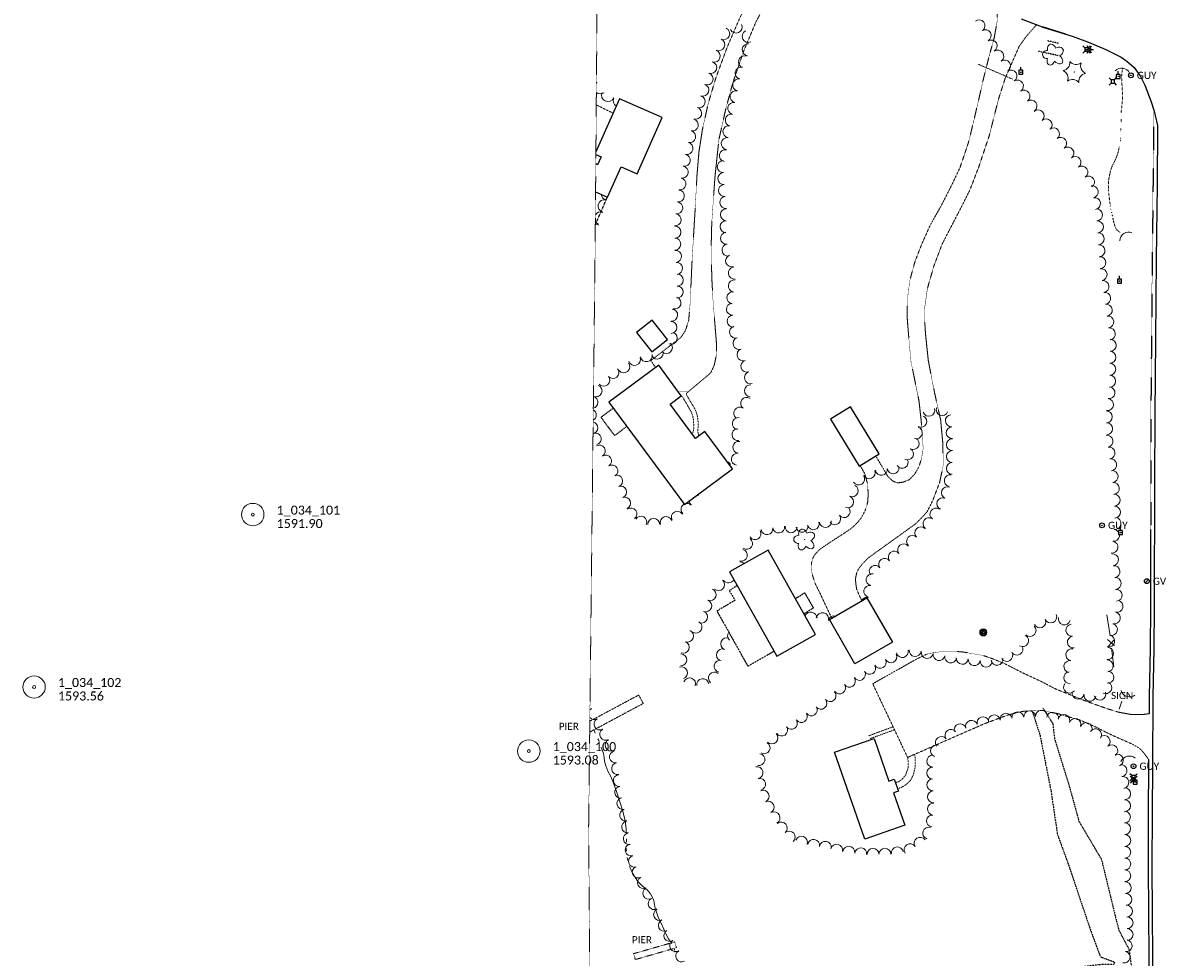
# Model space of a CAD drawing. Extents: x 386237 to 390135, y 96958 to 113752.
# Tile 70 of 116: x 387811 to 388576, y 103892 to 104518. Entities that reach past the tile are written whole.
import ezdxf
from ezdxf.enums import TextEntityAlignment as Align
from ezdxf.lldxf.tags import DXFTag

# ---------------------------------------------------------------- set-up
doc = ezdxf.new("R2010")
doc.units = 0
doc.header["$MEASUREMENT"] = 0
for name, pattern in [('Wisdot1', [0.0625, 0.03125, -0.03125]), ('Wisdot3', [0.1875, 0.125, -0.0625]), ('Wisdot5', [0.1, 0.05, -0.05]), ('Wisdot6', [0.375, 0.125, -0.0625, 0.03125, -0.0625, 0.03125, -0.0625])]:
    doc.linetypes.add(name, pattern=pattern)
for name, color, linetype, lineweight in [('E_BLD', 231, 'Continuous', 25), ('E_DRN', 41, 'Continuous', 18), ('E_DRN_Pipe', 171, 'Wisdot5', 18), ('E_DTM_SlopeBottom', 81, 'Wisdot1', 25), ('E_DTM_SlopeTop', 81, 'Wisdot1', 25), ('E_DWY', 51, 'Wisdot3', 18), ('E_LAND_Vegetation', 81, 'Continuous', 18), ('E_LTG', 21, 'Continuous', 25), ('E_MAP_Limits', 81, 'Wisdot3', 18), ('E_MAP_PassPoints', 41, 'Continuous', 18), ('E_MISCPROP', 31, 'Continuous', 18), ('E_MISCPROP_HvyDash', 231, 'Wisdot3', 25), ('E_MISCPROP_Railing', 31, 'Continuous', 18), ('E_PATH_Sidewalk', 51, 'Wisdot5', 18), ('E_RDWY', 21, 'Continuous', 25), ('E_RDWY_AsphConc', 201, 'Continuous', 25), ('E_RDWY_Gravel', 21, 'Wisdot3', 25), ('E_SGN', 21, 'Continuous', 18), ('E_STRUCT_Pier', 252, 'Wisdot3', 25), ('E_UTL_AG_Bold', 31, 'Continuous', 25), ('E_UTL_EGuyWire', 201, 'Continuous', 25), ('E_UTL_EPowerPole', 231, 'Eelec', 25), ('E_UTL_G', 51, 'Continuous', 25), ('E_WTR', 131, 'Wisdot6', 18), ('E_WTR_Dock_Pier', 131, 'Wisdot3', 18), ('E_WTR_Elevations', 131, 'Continuous', 18)]:
    doc.layers.add(name, color=color, linetype=linetype, lineweight=lineweight)
doc.styles.add('CalibriLight', font='calibril.ttf')
tags = doc.linetypes.add('Eelec', pattern='A,0.275,-0.05,["E",CalibriLight,S=0.07,R=0,X=-0.025,Y=-0.035],-0.05,0.875', length=1.25).pattern_tags.tags
tags[6] = DXFTag(74, 10)

# ---------------------------------------------------------------- blocks, each defined once
blk = doc.blocks.new('PP')
at = {"layer": 'E_MAP_PassPoints', "lineweight": 0}
for radius in [7.5, 0.96]:
    blk.add_circle((0, 0), radius, dxfattribs=at)
blk = doc.blocks.new('CULV')
at = {"color": 0, "linetype": 'ByBlock', "lineweight": -2, "transparency": 16777216}
blk.add_arc((0, 12.3), 12.3, 216.8699, 323.1301, dxfattribs=at)
blk = doc.blocks.new('GUY')
at = {"color": 0, "linetype": 'ByBlock', "lineweight": -2, "transparency": 16777216}
for radius in [4, 0.5]:
    blk.add_circle((0, 0), radius, dxfattribs=at)
at = {"color": 0, "linetype": 'ByBlock', "lineweight": -2, "transparency": 16777216, "style": 'CalibriLight'}
blk.add_text('GUY', height=12, dxfattribs=at).set_placement((10, 0), align=Align.MIDDLE_LEFT)
blk = doc.blocks.new('GV')
at = {"color": 0, "linetype": 'ByBlock', "lineweight": -2, "transparency": 16777216}
blk.add_line((-2.8, -2.8), (2.8, 2.8), dxfattribs=at)
blk.add_circle((0, 0), 4, dxfattribs=at)
at = {"color": 0, "linetype": 'ByBlock', "lineweight": -2, "transparency": 16777216, "style": 'CalibriLight'}
blk.add_text('GV', height=12, dxfattribs=at).set_placement((10, 0), align=Align.MIDDLE_LEFT)
blk = doc.blocks.new('LPOL')
at = {"color": 0, "linetype": 'ByBlock', "lineweight": -2, "transparency": 16777216}
for p, q in [((-4, 0), (-1.5, 0)), ((-0.8, 1.3), (-2, 3.5)), ((0.8, 1.3), (2, 3.5)), ((1.5, 0), (4, 0)), ((-2, -3.5), (-0.8, -1.3)), ((2, -3.5), (0.8, -1.3))]:
    blk.add_line(p, q, dxfattribs=at)
for radius in [1.5, 1.5, 1.5, 0.125]:
    blk.add_circle((0, 0), radius, dxfattribs=at)
blk = doc.blocks.new('PED')
at = {"color": 0, "linetype": 'ByBlock', "lineweight": -2, "transparency": 16777216}
for p, q in [((-2.5, 2.5), (-5.3, 5.3)), ((2.5, 2.5), (5.3, 5.3)), ((-2.5, -2.5), (-5.3, -5.3)), ((2.5, -2.5), (5.3, -5.3))]:
    blk.add_line(p, q, dxfattribs=at)
at = {"color": 0, "linetype": 'ByBlock', "lineweight": -2, "transparency": 16777216, "flags": 128}
blk.add_lwpolyline([(-2.5, -2.5), (2.5, -2.5), (2.5, 2.5), (-2.5, 2.5)], close=True, dxfattribs=at)
blk = doc.blocks.new('PIER')
at = {"color": 0, "linetype": 'ByBlock', "lineweight": -2, "transparency": 16777216, "style": 'CalibriLight'}
blk.add_text('PIER', height=10.8, dxfattribs=at).set_placement((-16.8, -5.4))
blk = doc.blocks.new('CTRE')
at = {"color": 0, "linetype": 'ByBlock', "lineweight": -2, "transparency": 16777216}
blk.add_circle((0, 0), 0.223, dxfattribs=at)
for centre, start, end in [((-12, 9), 280.2067, 5.9716), ((-13.8, -5.9), 340.2113, 65.9762), ((1.8, 14.9), 220.2113, 305.9762), ((13.8, 5.9), 160.2113, 245.9762), ((-1.8, -14.9), 40.2113, 125.9762)]:
    blk.add_arc(centre, 7.87, start, end, dxfattribs=at)
at = {"color": 0, "linetype": 'ByBlock', "lineweight": -2, "transparency": 16777216, "extrusion": (0, 0, -1)}
blk.add_arc((-12, -9), 7.87, 354.0728, 79.7489, dxfattribs=at)
blk = doc.blocks.new('POLE')
at = {"color": 0, "linetype": 'ByBlock', "lineweight": -2, "transparency": 16777216}
for radius in [4.46, 3.35, 2.23, 1.12]:
    blk.add_circle((0, 0), radius, dxfattribs=at)
blk = doc.blocks.new('PPOL')
at = {"color": 0, "linetype": 'ByBlock', "lineweight": -2, "transparency": 16777216}
blk.add_line((-0.1, 4.5), (-0.1, 11.6), dxfattribs=at)
at = {"color": 0, "linetype": 'ByBlock', "lineweight": -2, "transparency": 16777216, "flags": 128}
blk.add_lwpolyline([(-4.6, -4.5), (4.4, -4.5), (4.4, 4.5), (-4.6, 4.5)], close=True, dxfattribs=at)
at = {"color": 0, "linetype": 'ByBlock', "lineweight": -2, "transparency": 16777216}
blk.add_circle((0, 0), 0.582, dxfattribs=at)
blk = doc.blocks.new('DTRE')
at = {"color": 0, "linetype": 'ByBlock', "lineweight": -2, "transparency": 16777216}
blk.add_circle((-0.2, 0), 0.183, dxfattribs=at)
for centre, major_axis, ratio in [((-5.9, 0.2), (4.93, -0.12), 0.832022), ((-1.9, 5.3), (1.36, -4.98), 0.782863), ((4.1, 2.7), (-5.27, -2.93), 0.691916), ((-2.5, -5.2), (1.8, 4.86), 0.716896), ((3.5, -3.7), (-5.01, 4.58), 0.560249)]:
    blk.add_ellipse(centre, major_axis=major_axis, ratio=ratio, start_param=1.570796, end_param=4.712389, dxfattribs=at)
blk = doc.blocks.new('SIGN')
at = {"color": 0, "linetype": 'ByBlock', "lineweight": -2, "transparency": 16777216, "style": 'CalibriLight'}
blk.add_text('SIGN', height=12, dxfattribs=at).set_placement((0, 0), align=Align.MIDDLE_CENTER)

msp = doc.modelspace()

# ---------------------------------------------------------------- linework, layer by layer
at = {"layer": 'E_BLD', "ltscale": 5}
for p, q in [((388210.28, 104467.09), (388194.41, 104431.45)), ((388238.83, 104454.38), (388210.28, 104467.09)), ((388222.04, 104416.7), (388238.83, 104454.38)), ((388194.4, 104429.69), (388197.83, 104428.16)), ((388197.83, 104428.16), (388195.47, 104422.86)), ((388195.47, 104422.86), (388194.35, 104423.36)), ((388202.21, 104401.2), (388211.26, 104421.5)), ((388211.26, 104421.5), (388222.04, 104416.7)), ((388194.2, 104404.77), (388202.21, 104401.2)), ((388232.09, 104318.89), (388221.58, 104310.59)), ((388242.36, 104305.88), (388232.09, 104318.89)), ((388221.58, 104310.59), (388231.84, 104297.58)), ((388231.84, 104297.58), (388242.36, 104305.88)), ((388236.44, 104288.64), (388203.02, 104263.92)), ((388251.59, 104268.16), (388236.44, 104288.64)), ((388244.06, 104262.59), (388251.59, 104268.16)), ((388203.02, 104263.92), (388253.7, 104195.42)), ((388261.09, 104239.57), (388244.06, 104262.59)), ((388364.95, 104260.78), (388351.47, 104252.57)), ((388384.15, 104229.24), (388364.95, 104260.78)), ((388351.47, 104252.57), (388370.67, 104221.03)), ((388267.44, 104244.28), (388261.09, 104239.57)), ((388285.94, 104219.27), (388267.44, 104244.28)), ((388370.67, 104221.03), (388384.15, 104229.24)), ((388253.7, 104195.42), (388285.94, 104219.27)), ((388309.79, 104164.85), (388283.88, 104150.37)), ((388341.4, 104108.33), (388309.79, 104164.85)), ((388283.88, 104150.37), (388315.5, 104093.84)), ((388350.74, 104118.38), (388375.8, 104132.87)), ((388375.8, 104132.87), (388392.92, 104103.26)), ((388367.85, 104088.77), (388350.74, 104118.38)), ((388315.5, 104093.84), (388341.4, 104108.33)), ((388392.92, 104103.26), (388367.85, 104088.77)), ((388354.2, 104029.49), (388380.71, 104038.68)), ((388380.71, 104038.68), (388390.59, 104010.19)), ((388374.39, 103971.3), (388354.2, 104029.49)), ((388390.59, 104010.19), (388394.16, 104011.43)), ((388394.16, 104011.43), (388396.96, 104003.36)), ((388396.96, 104003.36), (388393.78, 104002.25)), ((388393.78, 104002.25), (388401.28, 103980.63)), ((388401.28, 103980.63), (388374.39, 103971.3))]:
    msp.add_line(p, q, dxfattribs=at)
at = {"layer": 'E_DRN_Pipe'}
msp.add_line((388450.32, 104490.22), (388473.38, 104480.09), dxfattribs=at)
at = {"layer": 'E_DTM_SlopeBottom'}
for points in [[(388503.86, 104495.98), (388490.45, 104498.81)], [(388493.72, 104059.02), (388500.39, 104048.6), (388501.41, 104038.81), (388511.48, 104006.38), (388517.86, 103983.18), (388532.95, 103957.65), (388542.85, 103916.84), (388544.66, 103910.17), (388546.31, 103906.92), (388551.5, 103897.26), (388553.41, 103881.93)]]:
    msp.add_lwpolyline(points, dxfattribs=at)
at = {"layer": 'E_DTM_SlopeTop'}
for points in [[(388504.21, 104504.09), (388496.45, 104505.93)], [(388486.48, 104057.21), (388491.8, 104040.77), (388499.09, 104003.73), (388503.44, 103974.46), (388511.05, 103953.57), (388517.54, 103934.21), (388526.24, 103908.51), (388532.22, 103892.52), (388541.58, 103889.01), (388541.37, 103887.4), (388530.88, 103887.21), (388512.18, 103884.67), (388475.58, 103882.15)]]:
    msp.add_lwpolyline(points, dxfattribs=at)
at = {"layer": 'E_DWY', "flags": 128}
for points in [[(388262.1, 104415.87), (388263.41, 104431.49), (388265.78, 104446.7), (388269.61, 104463.85), (388274.71, 104480.94), (388282.35, 104501.7), (388290.97, 104521.64), (388299.99, 104539.28), (388309.66, 104555.71), (388320.26, 104569.88), (388332.67, 104584.03), (388344.31, 104596.85), (388349.35, 104604.73)], [(388249.63, 104270.81), (388256.46, 104271.01), (388271.2, 104283.4), (388273.62, 104288.5), (388275.12, 104295.68), (388275.15, 104303.09), (388273.95, 104317.97), (388272.8, 104332.31), (388272.07, 104345.97), (388271.53, 104365.42), (388271.98, 104383.89), (388274.15, 104414.97), (388276.74, 104439.59), (388281.34, 104460.07), (388286.17, 104478.03), (388293.28, 104498.74), (388301.56, 104518.47), (388310.17, 104534.62), (388318.55, 104547.5), (388327.33, 104559.88), (388337.39, 104572.19), (388349.39, 104584.86), (388357.84, 104593.05), (388362.79, 104596.22), (388367.04, 104597.87)], [(388463.09, 104528.3), (388463.06, 104518.78), (388461.15, 104508), (388457.72, 104495.62), (388454.08, 104481.14), (388450.38, 104464.99), (388447.55, 104452.87), (388443.94, 104437.98), (388438.24, 104421.02), (388432.15, 104408.18), (388425.64, 104395.51), (388418.14, 104382.13), (388412.8, 104370.2), (388407.94, 104357.68), (388404.68, 104345.74), (388403.09, 104333.73), (388402.76, 104321.64), (388403.78, 104308.43), (388405.41, 104290.9), (388410.76, 104264.57), (388412.06, 104252.84), (388413.09, 104241.7), (388413.52, 104232.59), (388412.3, 104225.61), (388410.51, 104220.25), (388407.82, 104215.63), (388404.21, 104211.97), (388400.41, 104210.37), (388396.1, 104209.76), (388393.06, 104211.14), (388389.86, 104214.17), (388381.82, 104227.82)], [(388372.57, 104131), (388371.14, 104133.61), (388369.01, 104138.61), (388368.48, 104142.1), (388368.17, 104145.4), (388368.88, 104149), (388370.24, 104152.25), (388372.66, 104155.38), (388376.64, 104159.5), (388388.53, 104168.09), (388400.23, 104176.45), (388408.8, 104182.66), (388416.01, 104190.19), (388420.04, 104198.26), (388424.55, 104210.12), (388427.01, 104221.78), (388426.66, 104236.72), (388425.26, 104251.77), (388420.97, 104271.13), (388416.97, 104291.77), (388415.14, 104309.27), (388414.15, 104324.36), (388416.42, 104340.17), (388420.67, 104354.92), (388426.17, 104369.57), (388431.81, 104380.49), (388438.52, 104393.38), (388444.66, 104405.6), (388450.54, 104420.7), (388457.86, 104442.6), (388463.95, 104466.66), (388468.46, 104480.81), (388477.9, 104502.27), (388482.5, 104508.73), (388489.56, 104516.68)], [(388205.97, 104457.4), (388194.66, 104462.91)], [(388195.06, 104432.9), (388194.42, 104433.24)], [(388234.35, 104287.1), (388231.23, 104291.79), (388251.29, 104307.19), (388254.31, 104311.63), (388256.54, 104318.7), (388257.58, 104330.9), (388258.79, 104358.64), (388260.78, 104391.7), (388262.1, 104415.87)], [(388371.32, 104221.43), (388374.52, 104215.87), (388376.15, 104209.57), (388376.76, 104202.97), (388376.45, 104197.33), (388375.39, 104193.07), (388373.84, 104189.6), (388371.7, 104185.86), (388369.26, 104182.94), (388366.21, 104179.95), (388361.72, 104176.83), (388352.7, 104171), (388344.48, 104165.45), (388342.01, 104162.93), (388340.51, 104161.13), (388339.46, 104158.95), (388338.85, 104156.61), (388338.8, 104152.65), (388339.17, 104148.74), (388341.2, 104142.48), (388344.27, 104136.32), (388352.28, 104119.27)], [(388564.81, 104055.25), (388560.28, 104054.7), (388552.87, 104054.73), (388544.42, 104056.29), (388536.24, 104058.78), (388521.1, 104064.24), (388502.16, 104071.87), (388493.04, 104076.62), (388479.83, 104082.8), (388468.45, 104088.61), (388460.19, 104091.99), (388453.66, 104094.28), (388446.69, 104095.44), (388440.81, 104096.51), (388436.8, 104096.87), (388429.93, 104096.95), (388425.08, 104096.68), (388421.14, 104096.31), (388415.84, 104095.1), (388408.92, 104091.75), (388379.75, 104075.31), (388403.11, 104026.01), (388454.3, 104048.46), (388469.66, 104054.22), (388479.54, 104056.77), (388487.95, 104057.55), (388494.86, 104057.11), (388503.88, 104055.24), (388518.54, 104051), (388529.46, 104046.23), (388537.43, 104042.1), (388545.35, 104038.5), (388553.25, 104035.08), (388558.4, 104032.13), (388561.21, 104029.13), (388564.52, 104024.69)]]:
    msp.add_lwpolyline(points, dxfattribs=at)
at = {"layer": 'E_LAND_Vegetation'}
for centre, radius, start, end in [((388450.97, 104515.87), 4, 307.50895, 127.49362), ((388279.98, 104510.59), 4.02, 245.86144, 65.84612), ((388288.27, 104515.04), 4.02, 203.75126, 23.73594), ((388296.4, 104508.82), 4.02, 116.48219, 296.46687), ((388455.06, 104509.31), 4, 300.27806, 120.26274), ((388276.69, 104503.25), 4.02, 245.86144, 65.84612), ((388296.42, 104499.79), 4.02, 83.99995, 263.98463), ((388459.09, 104502.4), 4, 300.27806, 120.26274), ((388273.66, 104495.55), 4.02, 252.7636, 72.74828), ((388293.86, 104491.7), 4.02, 72.04301, 252.02769), ((388463.51, 104495.55), 4, 304.60465, 124.58933), ((388271.28, 104487.87), 4.02, 252.7636, 72.74828), ((388291.67, 104484.21), 4.02, 78.11615, 258.10082), ((388468.05, 104488.96), 4, 304.60465, 124.58933), ((388268.84, 104480.33), 4.02, 249.64811, 69.63278), ((388290.01, 104476.34), 4.02, 78.11615, 258.10082), ((388472.35, 104482.29), 4, 302.78907, 122.77375), ((388476.68, 104475.56), 4, 302.78907, 122.77375), ((388197.39, 104474.57), 4.3, 231.63494, 306.40904), ((388193.41, 104481.62), 4.3, 288.50372, 294.78409), ((388197.39, 104474.57), 4.3, 126.42437, 127.46198), ((388202.52, 104469.47), 4.3, 155.20177, 335.18645), ((388266.04, 104472.79), 4.02, 249.64811, 69.63278), ((388288.35, 104468.47), 4.02, 78.11615, 258.10082), ((388481.09, 104468.78), 4, 305.29613, 125.2808), ((388210.32, 104465.86), 4.3, 155.20177, 238.84386), ((388263.55, 104465.02), 4.02, 252.97943, 72.96411), ((388286.7, 104460.6), 4.02, 78.11615, 258.10082), ((388485.72, 104462.25), 4, 305.29613, 125.2808), ((388261.19, 104457.33), 4.02, 252.97943, 72.96411), ((388285.03, 104452.73), 4.02, 78.00031, 257.98498), ((388490.53, 104455.57), 4, 311.69818, 131.68285), ((388259.02, 104449.43), 4.02, 257.06129, 77.04597), ((388283.48, 104445), 4.02, 82.04631, 262.03099), ((388495.85, 104449.59), 4, 311.69818, 131.68285), ((388257.22, 104441.6), 4.02, 257.06129, 77.04597), ((388282.37, 104437.03), 4.02, 82.04631, 262.03099), ((388500.82, 104443.56), 4, 306.88876, 126.87343), ((388505.63, 104437.16), 4, 306.88876, 126.87343), ((388255.42, 104433.76), 4.02, 257.06129, 77.04597), ((388281.07, 104428.97), 4.02, 78.61308, 258.59776), ((388510.43, 104430.76), 4, 306.88876, 126.87343), ((388253.62, 104425.83), 4.02, 259.55363, 79.53831), ((388279.72, 104421.58), 4.02, 92.50831, 272.49298), ((388515.23, 104424.36), 4, 306.88876, 126.87343), ((388252.16, 104417.92), 4.02, 259.55363, 79.53831), ((388280.07, 104413.55), 4.02, 92.50831, 272.49298), ((388519.77, 104417.9), 4, 304.00278, 123.98746), ((388250.7, 104410.01), 4.02, 259.55363, 79.53831), ((388524.24, 104411.27), 4, 304.00278, 123.98746), ((388202.2, 104403.22), 4.16, 182.21129, 254.49825), ((388249.59, 104401.94), 4.02, 262.57965, 82.56433), ((388280.58, 104405.65), 4.02, 95.80736, 275.79204), ((388526.74, 104404.73), 4, 280.78954, 100.77422), ((388199.98, 104395.2), 4.16, 74.51357, 254.49825), ((388248.55, 104393.97), 4.02, 262.57965, 82.56433), ((388281.4, 104397.65), 4.02, 95.80736, 275.79204), ((388528.24, 104396.87), 4, 280.78954, 100.77422), ((388197.55, 104387.06), 4.16, 69.93102, 146.40628), ((388247.51, 104385.99), 4.02, 262.57965, 82.56433), ((388281.81, 104389.36), 4.02, 88.54929, 268.53397), ((388529.64, 104389.26), 4, 273.82718, 93.81186), ((388194.17, 104378.94), 4.16, 56.65685, 91.86594), ((388197.55, 104387.06), 4.16, 212.69064, 249.91569), ((388247.25, 104377.7), 4.02, 269.6989, 89.68358), ((388281.6, 104381.33), 4.02, 88.54929, 268.53397), ((388530.18, 104381.27), 4, 273.82718, 93.81186), ((388247.2, 104369.66), 4.02, 269.6989, 89.68358), ((388281.85, 104373.63), 4.02, 97.14044, 277.12512), ((388530.71, 104373.29), 4, 273.82718, 93.81186), ((388247.7, 104361.45), 4.02, 274.93506, 94.91974), ((388282.85, 104365.65), 4.02, 97.14044, 277.12512), ((388531.28, 104365.29), 4, 274.38998, 94.37466), ((388248.39, 104353.44), 4.02, 274.93506, 94.91974), ((388285.2, 104358.52), 4.02, 110.71228, 290.69695), ((388531.89, 104357.31), 4, 274.38998, 94.37466), ((388248.93, 104345.64), 4.02, 268.89481, 88.87948), ((388287.16, 104350.29), 4.02, 98.17737, 278.16204), ((388532.7, 104349.2), 4, 278.45096, 98.43564), ((388248.78, 104337.6), 4.02, 268.89481, 88.87948), ((388287.09, 104341.76), 4.02, 82.83672, 262.8214), ((388533.88, 104341.29), 4, 278.45096, 98.43564), ((388247.35, 104330.31), 4.02, 253.36251, 73.34719), ((388286.09, 104333.78), 4.02, 82.83672, 262.8214), ((388535.05, 104333.37), 4, 278.45096, 98.43564), ((388245.12, 104322.15), 4.02, 265.00819, 84.99287), ((388285.78, 104326.18), 4.02, 93.69062, 273.6753), ((388536.12, 104325.48), 4, 277.60467, 97.58934), ((388286.3, 104318.16), 4.02, 93.69062, 273.6753), ((388537.18, 104317.54), 4, 277.60467, 97.58934), ((388244.87, 104306.73), 4.02, 247.61335, 67.59803), ((388244.69, 104313.92), 4.02, 270.86268, 90.84736), ((388287.9, 104310.81), 4.02, 106.62419, 286.60886), ((388538.24, 104309.61), 4, 277.60467, 97.58934), ((388241.57, 104300.4), 4.02, 225.9109, 45.89558), ((388290.24, 104303.23), 4.02, 109.61768, 289.60236), ((388538.77, 104301.97), 4, 269.02806, 89.01273), ((388228.18, 104294.96), 4.02, 190.90714, 10.89182), ((388235.51, 104296.71), 4.02, 203.75746, 23.74214), ((388292.94, 104295.65), 4.02, 109.61768, 289.60236), ((388538.63, 104293.96), 4, 269.02806, 89.01273), ((388213.07, 104287.55), 4.02, 219.5651, 39.54977), ((388220.26, 104292.54), 4.02, 197.65501, 17.63968), ((388295.53, 104287.94), 4.02, 106.98136, 286.96604), ((388538.49, 104285.96), 4, 269.02806, 89.01273), ((388199.66, 104278.58), 4.01, 219.83889, 39.82357), ((388205.83, 104283.72), 4.01, 219.83889, 39.82357), ((388297.87, 104280.25), 4.02, 106.98136, 286.96604), ((388538.36, 104277.96), 4, 269.02806, 89.01273), ((388194.52, 104271.45), 4.01, 247.10342, 67.08809), ((388297.97, 104271.54), 4.02, 86.19563, 266.18031), ((388537.92, 104270.2), 4, 263.15999, 83.14467), ((388191.78, 104263.74), 4.01, 283.01963, 71.66908), ((388295.31, 104263.05), 4.02, 54.50362, 234.4883), ((388536.97, 104262.25), 4, 263.15999, 83.14467), ((388190.68, 104255.33), 4.01, 298.37328, 60.3437), ((388290.64, 104256.51), 4.02, 54.50362, 234.4883), ((388417.36, 104258.4), 3.97, 199.04836, 19.03304), ((388426.27, 104258.81), 3.97, 157.55881, 337.54349), ((388536.14, 104254), 4, 271.36771, 91.35239), ((388191.66, 104246.77), 4.01, 281.8982, 76.81878), ((388289.76, 104249.56), 4.02, 82.51095, 262.49563), ((388411.96, 104251.04), 3.97, 243.7063, 63.69098), ((388432.36, 104251.4), 3.97, 94.48583, 274.47051), ((388536.33, 104246.01), 4, 271.36771, 91.35239), ((388194.14, 104239.32), 3.94, 283.44286, 103.42754), ((388289.59, 104242.15), 4.02, 97.8019, 277.78658), ((388408.96, 104243.35), 3.97, 253.51179, 73.49647), ((388432.97, 104243.49), 3.97, 94.48583, 274.47051), ((388536.69, 104237.75), 4, 278.83558, 98.82026), ((388196.79, 104231.21), 3.94, 301.87962, 121.86429), ((388290.17, 104233.63), 4.02, 82.78645, 262.77113), ((388406.83, 104236.16), 3.97, 241.62527, 61.60995), ((388433.1, 104235.41), 3.97, 90.30167, 270.28635), ((388200.97, 104224.5), 3.94, 302.49592, 122.48059), ((388289.16, 104225.65), 4.02, 82.78645, 262.77113), ((388403.06, 104229.18), 3.97, 241.62527, 61.60995), ((388433.07, 104227.46), 3.97, 89.75576, 269.74044), ((388537.91, 104229.84), 4, 278.83558, 98.82026), ((388205.2, 104217.85), 3.94, 302.49592, 122.48059), ((388281.06, 104220.19), 4.02, 28.68545, 69.34892), ((388385.5, 104218.91), 3.97, 189.22072, 9.2054), ((388393.47, 104219.91), 3.97, 186.53457, 6.51925), ((388399.52, 104223.52), 3.97, 210.70081, 30.68549), ((388433.04, 104219.53), 3.97, 89.75576, 269.74044), ((388539.14, 104221.93), 4, 278.83558, 98.82026), ((388208.33, 104211.17), 3.94, 289.8508, 109.83548), ((388370.34, 104212.44), 3.97, 211.88392, 31.8686), ((388377.45, 104216.55), 3.97, 203.73955, 23.72423), ((388431.65, 104211.35), 3.97, 79.44686, 259.43154), ((388540.02, 104214.08), 4, 276.17042, 96.15509), ((388211.02, 104203.74), 3.94, 290.28502, 110.2697), ((388366.06, 104204.49), 3.97, 244.48722, 64.4719), ((388429.68, 104203.24), 3.97, 67.20408, 247.18876), ((388540.88, 104206.12), 4, 276.17042, 96.15509), ((388213.75, 104196.34), 3.94, 290.28502, 110.2697), ((388255.32, 104192.2), 3.94, 117.4867, 224.47148), ((388255.32, 104192.2), 3.94, 44.48681, 100.89342), ((388260.74, 104198.28), 3.94, 187.90033, 232.42017), ((388260.74, 104198.28), 3.94, 52.43549, 65.09139), ((388265.55, 104204.53), 3.94, 220.52705, 232.42017), ((388362.96, 104197.03), 3.97, 248.49208, 68.47676), ((388426.61, 104195.93), 3.97, 67.20408, 247.18876), ((388541.38, 104198.28), 4, 272.34013, 92.32481), ((388217.96, 104189.07), 3.94, 306.9244, 126.90908), ((388248.85, 104186.88), 3.94, 28.94999, 208.93467), ((388354.36, 104185.75), 3.97, 217.62406, 37.60874), ((388360.64, 104190.6), 3.97, 217.62406, 37.60874), ((388422.03, 104188.92), 3.97, 54.1746, 234.15928), ((388541.71, 104190.29), 4, 272.34013, 92.32481), ((388224.53, 104183.56), 3.94, 331.32084, 151.30552), ((388233.1, 104182.06), 3.94, 1.28411, 181.26878), ((388241.44, 104183.39), 3.94, 19.93106, 199.91574), ((388316.75, 104180.32), 3.97, 188.64908, 8.63376), ((388325.11, 104180.43), 3.97, 175.40568, 355.39036), ((388332.45, 104180.77), 3.97, 189.85836, 9.84304), ((388339.95, 104182.44), 3.97, 196.37948, 16.36416), ((388348.09, 104183.9), 3.97, 186.09657, 6.08125), ((388417.38, 104182.49), 3.97, 54.1746, 234.15928), ((388542.03, 104182.65), 4, 262.51116, 82.49583), ((388300.98, 104175.73), 3.97, 212.38885, 32.37353), ((388308.91, 104179.13), 3.97, 188.64908, 8.63376), ((388406.44, 104170.65), 3.97, 46.5769, 226.56158), ((388411.89, 104176.41), 3.97, 46.5769, 226.56158), ((388540.98, 104174.72), 4, 262.51116, 82.49583), ((388291.86, 104161.42), 3.97, 255.40916, 75.39384), ((388295.29, 104169.26), 3.97, 234.44297, 54.42765), ((388400.42, 104165.04), 3.97, 37.86346, 217.84814), ((388539.94, 104166.79), 4, 262.51116, 82.49583), ((388387.8, 104155.35), 3.97, 36.37397, 216.35865), ((388394.16, 104160.17), 3.97, 37.86346, 217.84814), ((388540.35, 104158.31), 4, 277.19293, 97.17761), ((388290.86, 104153.07), 3.97, 44.47728, 90.45405), ((388381.41, 104150.65), 3.97, 36.37397, 216.35865), ((388541.35, 104150.38), 4, 277.19293, 97.17761), ((388276.55, 104141.68), 4.01, 227.30711, 47.29178), ((388283.16, 104146.9), 4.01, 215.62066, 334.54107), ((388379.33, 104144.97), 3.97, 78.61346, 258.59814), ((388542.11, 104142.51), 4, 274.56084, 94.54552), ((388270.9, 104135.01), 4.01, 248.25953, 68.2442), ((388377.77, 104137.2), 3.97, 78.61346, 258.59814), ((388542.74, 104134.53), 4, 274.56084, 94.54552), ((388267.94, 104127.49), 4.01, 249.81597, 69.80065), ((388376.2, 104129.42), 3.97, 78.61346, 156.64433), ((388543.32, 104127.21), 4, 256.87935, 76.86403), ((388265.17, 104119.95), 4.01, 249.81597, 69.80065), ((388338.22, 104118.96), 4.29, 4.87259, 153.44382), ((388345.98, 104118.57), 4.29, 346.88106, 166.86574), ((388353.69, 104116.46), 4.29, 77.00128, 152.7272), ((388498.96, 104120.02), 4, 204.20246, 24.18714), ((388508.03, 104118.71), 4, 164.39078, 344.37546), ((388541.5, 104119.41), 4, 256.87935, 76.86403), ((388261.39, 104113.27), 4.01, 240.32261, 60.30728), ((388485.1, 104111.01), 4, 226.95082, 46.9355), ((388491.66, 104116.74), 4, 204.20246, 24.18714), ((388513.09, 104111.2), 4, 97.56092, 277.5456), ((388539.66, 104111.66), 4, 255.87382, 75.8585), ((388255.78, 104107.21), 4.01, 248.74936, 68.73404), ((388281.97, 104102.1), 4.01, 69.10102, 249.0857), ((388286.59, 104107.44), 4.01, 142.9029, 225.42762), ((388480.11, 104104.25), 4, 239.28343, 59.26811), ((388514.14, 104103.27), 4, 97.56092, 277.5456), ((388537.71, 104103.91), 4, 255.87382, 75.8585), ((388252.87, 104099.73), 4.01, 248.74936, 68.73404), ((388279.11, 104094.6), 4.01, 69.10102, 249.0857), ((388399.62, 104096.9), 4, 193.84719, 13.83186), ((388408.22, 104097.56), 4, 173.04886, 353.03354), ((388416.24, 104096.28), 4, 169.72219, 349.70687), ((388469.52, 104094.25), 4, 211.88119, 31.86587), ((388476.31, 104098.48), 4, 211.88119, 31.86587), ((388513.07, 104094.75), 4, 80.43675, 260.42143), ((388537.03, 104095.58), 4, 265.65463, 85.6393), ((388251.22, 104091.28), 4.01, 267.91644, 87.90111), ((388277.61, 104087.08), 4.01, 78.72632, 258.711), ((388384.8, 104089.66), 4, 208.15125, 28.13593), ((388391.94, 104093.4), 4, 206.47653, 26.46121), ((388424.14, 104094.83), 4, 168.99795, 348.98263), ((388431.99, 104093.3), 4, 168.99795, 348.98263), ((388439.72, 104092.33), 4, 174.60492, 354.5896), ((388447.74, 104091.46), 4, 172.63264, 352.61732), ((388455.68, 104090.43), 4, 172.63264, 352.61732), ((388462.97, 104091.7), 4, 189.30316, 9.28784), ((388511.74, 104086.86), 4, 80.43675, 260.42143), ((388536.83, 104087.3), 4, 273.7658, 93.75048), ((388251.7, 104082.58), 4.01, 289.35325, 109.33793), ((388273.76, 104079.17), 4.01, 50.97315, 230.95783), ((388370.89, 104081.54), 4, 211.3437, 31.32838), ((388377.72, 104085.7), 4, 211.3437, 31.32838), ((388511.64, 104079.41), 4, 94.09519, 274.07987), ((388537.21, 104079.69), 4, 263.54338, 83.52806), ((388257.18, 104075.26), 4.01, 341.08457, 161.06925), ((388265.95, 104074.67), 4.01, 8.0841, 188.06878), ((388357.51, 104072.56), 4, 214.36849, 34.35316), ((388364.12, 104077.07), 4, 214.36849, 34.35316), ((388511.55, 104073.06), 4, 143.32531, 323.30999), ((388535.79, 104072.69), 4, 242.85117, 62.83585), ((388351.18, 104067.36), 4, 219.73262, 39.71729), ((388517.25, 104069.06), 4, 170.05871, 350.04339), ((388525.13, 104067.67), 4, 170.05871, 350.04339), ((388531.86, 104068.38), 4, 197.84154, 17.82622), ((388189.68, 104062.31), 3.97, 280.90291, 297.79493), ((388193.38, 104055.29), 3.97, 117.81026, 138.15274), ((388338.67, 104057.79), 4, 213.21057, 33.19525), ((388345.02, 104062.24), 4, 219.73262, 39.71729), ((388193.38, 104055.29), 3.97, 220.57079, 297.79493), ((388197.09, 104048.33), 3.97, 119.14088, 299.12556), ((388325.33, 104048.86), 4, 214.75941, 34.74409), ((388331.98, 104053.41), 4, 213.21057, 33.19525), ((388445.95, 104046.84), 4, 17.08264, 197.06732), ((388453.6, 104049.19), 4, 17.08264, 197.06732), ((388461.16, 104050.46), 4, 8.28934, 188.27402), ((388469.08, 104051.61), 4, 8.28934, 188.27402), ((388476.84, 104052.61), 4, 3.57684, 183.56152), ((388484.83, 104053.11), 4, 3.57684, 183.56152), ((388492.82, 104053.6), 4, 3.57684, 183.56152), ((388500.17, 104052.24), 4, 349.5116, 169.49628), ((388507.68, 104050.76), 4, 339.97101, 159.95568), ((388515.19, 104048.02), 4, 339.97101, 159.95568), ((388200.95, 104041.4), 3.97, 119.14088, 299.12556), ((388318.75, 104044.3), 4, 214.75941, 34.74409), ((388432.14, 104040.84), 4, 37.11204, 217.09672), ((388438.3, 104044.49), 4, 17.08264, 197.06732), ((388522.71, 104045.28), 4, 339.97101, 159.95568), ((388528.93, 104041.13), 4, 325.94418, 145.92885), ((388204.58, 104034.21), 3.97, 115.8682, 295.85288), ((388307.05, 104032.42), 4, 239.40246, 59.38714), ((388312.19, 104039.14), 4, 225.1219, 45.10658), ((388425.75, 104036.02), 4, 37.11204, 217.09672), ((388534.75, 104036.68), 4, 309.00513, 128.98981), ((388207.43, 104026.3), 3.97, 100.86249, 280.84717), ((388303.52, 104024.55), 4, 259.36955, 79.35423), ((388420, 104023.54), 4, 89.49107, 269.47575), ((388422.44, 104030.39), 4, 69.85, 249.83467), ((388539.79, 104030.46), 4, 309.00513, 128.98981), ((388543.54, 104024.16), 4, 292.75847, 112.74314), ((388208.92, 104018.51), 3.97, 100.86249, 280.84717), ((388302.27, 104015.86), 4, 282.29759, 102.28227), ((388546.02, 104017.14), 4, 278.89095, 98.87563), ((388210.05, 104010.49), 3.97, 96.33542, 276.32009), ((388419.92, 104015.54), 4, 89.49107, 269.47575), ((388547.25, 104009.23), 4, 278.89095, 98.87563), ((388210.93, 104002.61), 3.97, 96.33542, 276.32009), ((388303.97, 104008.04), 4, 282.29759, 102.28227), ((388420.06, 104007.68), 4, 93.2668, 273.25148), ((388548.38, 104001.63), 4, 270.34466, 90.32934), ((388212.43, 103995.09), 3.97, 103.37733, 283.36201), ((388306.45, 104000.01), 4, 294.60191, 114.58659), ((388420.51, 103999.7), 4, 93.2668, 273.25148), ((388548.43, 103993.63), 4, 270.34466, 90.32934), ((388214.27, 103987.37), 3.97, 103.37733, 283.36201), ((388309.78, 103992.73), 4, 294.60191, 114.58659), ((388313.66, 103985.56), 4, 298.69847, 118.68315), ((388420.42, 103991.42), 4, 85.23561, 265.22029), ((388548.33, 103986.14), 3.94, 270.85243, 90.83711), ((388215.69, 103979.37), 3.97, 98.05882, 278.0435), ((388318.56, 103978.74), 4, 310.99045, 130.97513), ((388419.75, 103983.45), 4, 85.23561, 265.22029), ((388548.44, 103978.26), 3.94, 270.85243, 90.83711), ((388216.8, 103971.52), 3.97, 98.05882, 278.0435), ((388323.81, 103972.69), 4, 310.99045, 130.97513), ((388417.23, 103975.34), 4, 71.34991, 251.33458), ((388548.56, 103970.38), 3.94, 270.85243, 90.83711), ((388217.97, 103963.99), 3.97, 106.73386, 286.71854), ((388332.09, 103969.21), 4, 340.54319, 160.52786), ((388340.15, 103967.1), 4, 350.6377, 170.62238), ((388348.05, 103965.8), 4, 350.6377, 170.62238), ((388355.64, 103963.89), 4, 345.95191, 165.93659), ((388363.76, 103962.51), 4, 352.68211, 172.66679), ((388404.74, 103964.14), 4, 33.3878, 213.37248), ((388411.43, 103968.54), 4, 33.3878, 213.37248), ((388548.6, 103962.53), 3.94, 270.00036, 89.98504), ((388220.26, 103956.39), 3.97, 106.73386, 286.71854), ((388371.7, 103961.49), 4, 352.68211, 172.66679), ((388379.95, 103961.12), 4, 0.21337, 180.19805), ((388387.95, 103961.15), 4, 0.21337, 180.19805), ((388396.2, 103962.09), 4, 9.04479, 189.02947), ((388548.6, 103954.65), 3.94, 270.00036, 89.98504), ((388222.76, 103949.24), 3.97, 115.99631, 295.98099), ((388226.24, 103942.11), 3.97, 115.99631, 295.98099), ((388548.59, 103946.77), 3.94, 270.00036, 89.98504), ((388229.78, 103935.08), 3.97, 117.62277, 297.60745), ((388548.88, 103938.79), 3.94, 273.08961, 93.07429), ((388233.46, 103928.05), 3.97, 117.62277, 297.60745), ((388549.31, 103930.92), 3.94, 273.08961, 93.07429), ((388237.04, 103920.81), 3.97, 113.55075, 293.53543), ((388549.73, 103923.05), 3.94, 273.08961, 93.07429), ((388240.21, 103913.53), 3.97, 113.55075, 293.53543), ((388550.11, 103915.29), 3.94, 270.12189, 90.10657), ((388243.87, 103906.77), 3.97, 120.2038, 300.18847), ((388550.12, 103907.41), 3.94, 270.12189, 90.10657), ((388247.86, 103899.92), 3.97, 120.2038, 300.18847), ((388549.51, 103899.86), 3.94, 262.07085, 82.05553), ((388251.81, 103893.01), 3.97, 119.71385, 299.69853), ((388548.16, 103892.33), 3.94, 256.02677, 76.01145)]:
    msp.add_arc(centre, radius, start, end, dxfattribs=at)
at = {"layer": 'E_MAP_Limits', "lineweight": 0, "flags": 128}
msp.add_lwpolyline([(388190.59, 103837.32), (388189.55, 103979.24), (388191.54, 104158.12), (388193.96, 104373.7), (388195.75, 104601.81)], dxfattribs=at)
at = {"layer": 'E_MISCPROP_HvyDash', "flags": 128}
for points in [[(388194.02, 104382.49), (388202.1, 104401.25)], [(388215.07, 104247.64), (388207.05, 104241.49), (388197.79, 104253.72), (388206, 104259.89)], [(388289.04, 104141.15), (388283.77, 104137.6), (388287.51, 104131.18), (388275.45, 104124.03), (388296.12, 104087.17), (388313.65, 104097.15)], [(388327.96, 104132.36), (388334.26, 104136.2), (388340.06, 104125.99), (388333.68, 104122.14)]]:
    msp.add_lwpolyline(points, dxfattribs=at)
at = {"layer": 'E_MISCPROP_Railing', "ltscale": 5}
for p, q in [((388541.65, 104100.85), (388537.02, 104105.01)), ((388537.56, 104100.57), (388541.11, 104104.56))]:
    msp.add_line(p, q, dxfattribs=at)
at = {"layer": 'E_MISCPROP_Railing', "flags": 128}
for points in [[(388538.64, 104107.38), (388536.5, 104121.52)], [(388541.18, 104086.65), (388539.65, 104099.13)]]:
    msp.add_lwpolyline(points, dxfattribs=at)
at = {"layer": 'E_PATH_Sidewalk', "flags": 128}
for points in [[(388251.39, 104268.44), (388252.21, 104267.52), (388252.78, 104266.67), (388254.47, 104263.87), (388257.16, 104259.24), (388258.46, 104256.77), (388259.27, 104254.63), (388259.61, 104252.78), (388259.77, 104251.03), (388259.9, 104249.64), (388259.99, 104248.25), (388260.01, 104247.11), (388259.91, 104245.54), (388259.48, 104243.98), (388258.95, 104243.03), (388258.75, 104242.73)], [(388256.46, 104271.01), (388255.22, 104270.02), (388255.04, 104269.22), (388255.39, 104268.19), (388258.34, 104263.33), (388260.62, 104259.52), (388261.68, 104257.03), (388262.28, 104254.91), (388262.65, 104252.32), (388262.91, 104249.51), (388262.91, 104247.71), (388262.76, 104246.21), (388262.71, 104244.12), (388262.9, 104242.53), (388263.34, 104241.24)], [(388377.24, 104040.56), (388393.38, 104046.54)], [(388394.34, 104044.51), (388377.97, 104038.58)], [(388407.86, 104028.09), (388408.24, 104024.97), (388408.09, 104019.21), (388407.02, 104014.59), (388404.94, 104010.43), (388401.91, 104007.69), (388398.93, 104005.91), (388396.37, 104005.06)], [(388403.13, 104026.02), (388403.46, 104023.43), (388403.46, 104019.05), (388401.85, 104014.25), (388399.76, 104011.73), (388397.33, 104009.86), (388394.97, 104009.1)]]:
    msp.add_lwpolyline(points, dxfattribs=at)
at = {"layer": 'E_RDWY', "flags": 128}
for points in [[(388479.22, 104520.64), (388494.36, 104514.84), (388513.24, 104508.88), (388524.29, 104504.83), (388535.94, 104499.93), (388546.11, 104494.89), (388549.96, 104492.23), (388554.8, 104487.92), (388558.79, 104482.37), (388561.94, 104476.17), (388565.93, 104465.74), (388568.13, 104458.68), (388570.49, 104449.18), (388570.12, 104409.1), (388569.6, 104359.6), (388569.15, 104306.12), (388568.7, 104255.74), (388568.33, 104209.95), (388568.32, 104178.69)], [(388565.82, 104178.7), (388565.8, 104158.09), (388565.7, 104126.92), (388565.44, 104098.78), (388564.92, 104066.88), (388564.81, 104055.25)], [(388568.32, 104178.69), (388568.3, 104158.08), (388568.2, 104126.91), (388567.94, 104098.75), (388567.42, 104066.85), (388566.98, 104020.36), (388566.78, 103988.91), (388566.74, 103953.09), (388566.91, 103921.67), (388567.09, 103892.3), (388567.51, 103855.12), (388567.94, 103815.25)], [(388564.52, 104024.69), (388564.48, 104020.38), (388564.28, 103988.92), (388564.24, 103953.08), (388564.41, 103921.65), (388564.59, 103892.28), (388564.75, 103878.23)]]:
    msp.add_lwpolyline(points, dxfattribs=at)
at = {"layer": 'E_RDWY_AsphConc'}
msp.add_lwpolyline([(388509.07, 104510.17), (388493.44, 104515.12)], dxfattribs=at)
at = {"layer": 'E_RDWY_Gravel', "flags": 128}
msp.add_lwpolyline([(388567.94, 104459.27), (388567.35, 104401.31), (388566.66, 104333.92), (388565.94, 104251.59), (388566.01, 104202.54), (388565.92, 104178.7)], dxfattribs=at)
at = {"layer": 'E_SGN', "ltscale": 5}
msp.add_line((388544.86, 104058.27), (388546.59, 104063.57), dxfattribs=at)
at = {"layer": 'E_WTR', "flags": 128}
for points in [[(388546.12, 104457.51), (388546.13, 104457.9), (388546.67, 104463.08), (388546.98, 104467.89), (388546.96, 104471.79), (388546.62, 104476.89), (388546.4, 104482.21), (388546.73, 104485.32), (388547.28, 104487.42)], [(388546.05, 104451.29), (388546.08, 104452.49), (388546.09, 104453.36)], [(388545.54, 104438.87), (388545.56, 104438.96), (388545.65, 104440.94)], [(388545.85, 104445.08), (388545.86, 104445.28), (388545.92, 104447.15)], [(388537.54, 104406), (388537.54, 104411.88), (388538.95, 104418.78), (388540.26, 104422.39), (388542.12, 104425.92), (388543.73, 104429.97), (388544.72, 104434.03), (388544.85, 104434.78)], [(388538.86, 104395.12), (388537.97, 104402.07), (388537.54, 104406)], [(388539.28, 104392.89), (388539.1, 104393.63)], [(388539.79, 104390.68), (388539.62, 104391.42)], [(388540.29, 104388.47), (388540.13, 104389.21)], [(388545.31, 104377.57), (388543.47, 104378.98), (388542.13, 104380.9), (388541.1, 104384.64), (388540.6, 104386.99)], [(388247.28, 103895.64), (388247.28, 103896.7), (388246.95, 103897.65)]]:
    msp.add_lwpolyline(points, dxfattribs=at)
at = {"layer": 'E_WTR_Dock_Pier', "flags": 128}
msp.add_lwpolyline([(388190.26, 104042.94), (388226.11, 104062.14), (388223.08, 104067.79), (388190.34, 104050.26)], dxfattribs=at)
msp.add_lwpolyline([(388219.67, 103894.6), (388247.19, 103902.49), (388248.32, 103898.55), (388220.8, 103890.66)], close=True, dxfattribs=at)
at = {"layer": 'E_WTR_Elevations', "flags": 128}
for points in [[(388193.99, 104042.22), (388193.94, 104042.32), (388193.28, 104044.16)], [(388196.58, 104036.58), (388196.33, 104037.27), (388195.77, 104038.48)], [(388207.71, 104004.55), (388205.78, 104009.83), (388204.45, 104013.12), (388202.46, 104016.91), (388200.97, 104020.4), (388200.08, 104023.39), (388199.84, 104025.97), (388199.59, 104028.68), (388198.61, 104031.12), (388198, 104032.69)], [(388214.67, 103975.54), (388214.59, 103978.42), (388214.11, 103983.58), (388212.41, 103990.06), (388208.45, 104002.55), (388207.71, 104004.55)], [(388214.91, 103969.35), (388214.96, 103969.98), (388214.88, 103971.41)], [(388214.82, 103963.17), (388214.6, 103965.02), (388214.61, 103965.22)], [(388215.84, 103957.05), (388215.41, 103959.07)], [(388233.42, 103928.7), (388233.14, 103930.41), (388230.96, 103934.73), (388228.67, 103937.25), (388225.7, 103939.78), (388222.54, 103942.84), (388218.93, 103948.59), (388216.82, 103953.04)], [(388245.2, 103901.37), (388244.73, 103902.14), (388242.93, 103904.57), (388241.35, 103907.51), (388238.37, 103914.62), (388236.37, 103918.4), (388234.05, 103924.96), (388233.42, 103928.7)]]:
    msp.add_lwpolyline(points, dxfattribs=at)

# ---------------------------------------------------------------- block references
at = {"layer": 'E_DRN'}
for p, xscale, yscale, zscale, rotation in [((388547.28, 104487.42), 0.4999999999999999, 0.4999999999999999, 0.4999999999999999, 170.9951536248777), ((388547.87, 104376.76), 0.4999999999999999, 0.4999999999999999, 0.4999999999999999, 214.3394255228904), ((388549.87, 104066.88), 0.5, 0.5, 0.5, 340.7228660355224), ((388550.14, 104026.75), 0.5, 0.5, 0.5, 193.7964084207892)]:
    msp.add_blockref('CULV', p, dxfattribs=dict(at, xscale=xscale, yscale=yscale, zscale=zscale, rotation=rotation))
at = {"layer": 'E_LAND_Vegetation'}
for name, p, xscale, yscale, zscale in [('DTRE', (388500.82, 104496.53), 0.6769248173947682, 0.6769248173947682, 0.6769248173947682), ('CTRE', (388514.76, 104484.96), 0.7108526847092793, 0.7108526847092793, 0.7108526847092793), ('DTRE', (388334.23, 104171.84), 0.6769248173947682, 0.6769248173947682, 0.6769248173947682)]:
    msp.add_blockref(name, p, dxfattribs=dict(at, xscale=xscale, yscale=yscale, zscale=zscale))
at = {"layer": 'E_LTG', "xscale": 0.692840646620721, "yscale": 0.692840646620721, "zscale": 0.692840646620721}
msp.add_blockref('LPOL', (388524.8, 104499.95), dxfattribs=at)
at = {"layer": 'E_MAP_PassPoints', "lineweight": 0}
for p in [(387964.68, 104188.61), (387818.21, 104073.15), (388149.51, 104030.24)]:
    msp.add_blockref('PP', p, dxfattribs=at)
at = {"layer": 'E_MISCPROP', "xscale": 0.5377037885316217, "yscale": 0.5377037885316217, "zscale": 0.5377037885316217}
msp.add_blockref('POLE', (388453.8, 104109.73), dxfattribs=at)
at = {"layer": 'E_SGN', "xscale": 0.3999999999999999, "yscale": 0.3999999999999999, "zscale": 0.3999999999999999}
msp.add_blockref('SIGN', (388546.74, 104067.46), dxfattribs=at)
at = {"layer": 'E_STRUCT_Pier', "xscale": 0.4444444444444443, "yscale": 0.4444444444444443, "zscale": 0.4444444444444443}
for p in [(388177.01, 104046.83), (388225.95, 103903.94)]:
    msp.add_blockref('PIER', p, dxfattribs=at)
at = {"layer": 'E_UTL_AG_Bold', "xscale": 0.4503659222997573, "yscale": 0.4503659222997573, "zscale": 0.4503659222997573}
for p in [(388522.91, 104499.98), (388540.46, 104478.61), (388554.4, 104012.7), (388554.47, 104011.16)]:
    msp.add_blockref('PED', p, dxfattribs=at)
at = {"layer": 'E_UTL_EGuyWire', "xscale": 0.3999999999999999, "yscale": 0.3999999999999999, "zscale": 0.3999999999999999}
for p in [(388552.61, 104482.71), (388533.32, 104181.4), (388554.36, 104020.09)]:
    msp.add_blockref('GUY', p, dxfattribs=at)
at = {"layer": 'E_UTL_EPowerPole', "xscale": 0.2981736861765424, "yscale": 0.2981736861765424, "zscale": 0.2981736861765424}
for p in [(388478.97, 104484.8), (388544.16, 104482.03), (388544.99, 104344.95), (388545.77, 104176.61), (388555.48, 104009.54)]:
    msp.add_blockref('PPOL', p, dxfattribs=at)
at = {"layer": 'E_UTL_G', "xscale": 0.3999999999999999, "yscale": 0.3999999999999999, "zscale": 0.3999999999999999}
msp.add_blockref('GV', (388563.29, 104144), dxfattribs=at)

# ---------------------------------------------------------------- texts
at = {"layer": 'E_MAP_PassPoints', "lineweight": 0, "style": 'CalibriLight'}
for s, p in [('1_034_101', (387980.68, 104188.61)), ('1591.90', (387980.68, 104179.61)), ('1_034_102', (387834.21, 104073.15)), ('1593.56', (387834.21, 104064.15)), ('1_034_100', (388165.51, 104030.24)), ('1593.08', (388165.51, 104021.24))]:
    msp.add_text(s, height=6, dxfattribs=at).set_placement(p)

doc.saveas('drawing.dxf')
